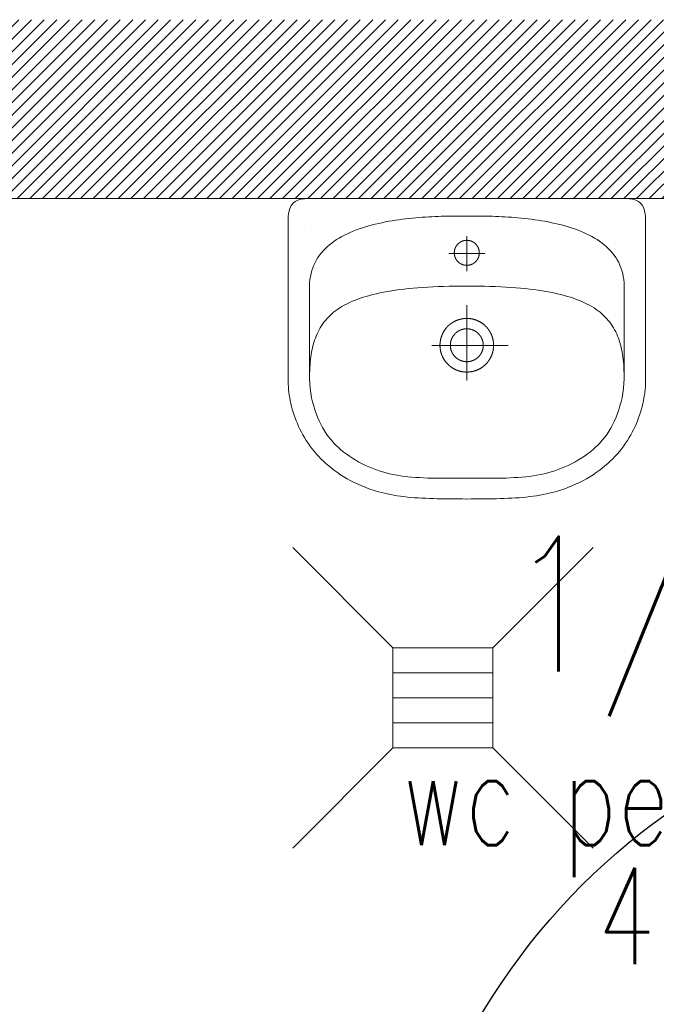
# Model space of a CAD drawing. Header units: inches. Extents: x 27484 to 71626, y -45113 to 39.
# Tile 55 of 256: x 35238 to 35327, y -34396 to -34258. Entities that reach past the tile are written whole.
import ezdxf
from ezdxf.enums import TextEntityAlignment as Align

# ---------------------------------------------------------------- set-up
doc = ezdxf.new("R2010")
doc.units = ezdxf.units.IN
doc.header["$LTSCALE"] = 50
doc.header["$MEASUREMENT"] = 0
for name, color, linetype, lineweight in [('A-ARMATURA', 45, 'Continuous', 5), ('A-SCIANY', 5, 'Continuous', 18), ('A-ść. istn.', 8, 'Continuous', 0), ('R-MET-DRZ', 7, 'Continuous', 15)]:
    doc.layers.add(name, color=color, linetype=linetype, lineweight=lineweight)
for name, color, linetype in [('R-MET-POM-OPIS', 7, 'Continuous'), ('R-MET-POM-OPIS-NR', 2, 'Continuous'), ('R-MET-POM-OPIS-POM', 7, 'Continuous'), ('S-DRZ-', 7, 'Continuous'), ('S-DRZ-O', 7, 'Continuous'), ('S-DRZ-SKRZYD', 5, 'Continuous'), ('S-DRZ-WEGAR', 7, 'Continuous')]:
    doc.layers.add(name, color=color, linetype=linetype)
doc.styles.add('MET_POM', font='simplex.shx')

# ---------------------------------------------------------------- blocks, each defined once
blk = doc.blocks.new('KRAT')
for p, q in [((-7, 7), (-21, 21)), ((7, 7), (21, 21)), ((7, 3.5), (-7, 3.5)), ((7, 0), (-7, 0)), ((7, -3.5), (-7, -3.5)), ((-7, -7), (-21, -21)), ((7, -7), (21, -21))]:
    blk.add_line(p, q)
blk.add_lwpolyline([(7, -7), (7, 7), (-7, 7), (-7, -7)], close=True)
blk = doc.blocks.new('D90-L-DL')
at = {"layer": 'S-DRZ-'}
blk.add_arc((-45, 0), 90, 270, 0, dxfattribs=at)
at = {"layer": 'S-DRZ-O'}
blk.add_line((0, 15.12), (0, -15.12), dxfattribs=at)
at = {"layer": 'S-DRZ-SKRZYD'}
blk.add_line((-45, 0), (-45, -90), dxfattribs=at)
at = {"layer": 'S-DRZ-WEGAR'}
for points in [[(-50, -3.5), (-45, -3.5), (-45, 3.5), (-50, 3.5)], [(45, 3.5), (50, 3.5), (50, -3.5), (45, -3.5)]]:
    blk.add_lwpolyline(points, close=True, dxfattribs=at)
blk = doc.blocks.new('A$C3A7D2EB8')
at = {"layer": 'A-ARMATURA'}
for p, q in [((22.71, 16.63), (22.71, 16.63)), ((1.75, 12.95), (1.75, 12.95)), ((2.3, 0.03), (2.3, 0.03)), ((3.75, 0.03), (3.75, 0.03))]:
    blk.add_line(p, q, dxfattribs=at)
for points in [[(-0.01, -21.47), (-0.62, -21.46), (-1.23, -21.46), (-1.83, -21.46), (-2.42, -21.46), (-3, -21.45), (-3.57, -21.44), (-4.14, -21.43), (-4.69, -21.41), (-5.23, -21.39), (-5.77, -21.37), (-6.3, -21.34), (-6.82, -21.31), (-7.33, -21.28), (-7.83, -21.24), (-8.32, -21.19), (-8.8, -21.13), (-9.28, -21.07), (-9.75, -21.01), (-10.21, -20.93), (-10.66, -20.85), (-11.1, -20.76), (-11.53, -20.67), (-11.96, -20.56), (-12.38, -20.45), (-12.38, -20.45), (-12.98, -20.26), (-13.57, -20.07), (-14.14, -19.86), (-14.69, -19.64), (-15.22, -19.41), (-15.74, -19.16), (-16.25, -18.91), (-16.73, -18.64), (-17.2, -18.37), (-17.66, -18.08), (-18.1, -17.78), (-18.52, -17.48), (-18.93, -17.17), (-19.32, -16.85), (-19.7, -16.52), (-20.06, -16.18), (-20.41, -15.84), (-20.75, -15.49), (-21.07, -15.13), (-21.38, -14.77), (-21.67, -14.4), (-21.95, -14.03), (-22.21, -13.65), (-22.46, -13.27), (-22.7, -12.89), (-22.93, -12.5), (-23.14, -12.11), (-23.34, -11.72), (-23.53, -11.32), (-23.71, -10.92), (-23.87, -10.53), (-24.02, -10.13), (-24.16, -9.73), (-24.29, -9.33), (-24.41, -8.93), (-24.52, -8.53), (-24.61, -8.13), (-24.7, -7.73), (-24.77, -7.34), (-24.84, -6.95), (-24.89, -6.56), (-24.93, -6.17), (-24.97, -5.79), (-24.99, -5.41), (-25, -5.03), (-25.01, -4.67), (-25.01, -4.67), (-25.01, 17.36), (-24.98, 18.05), (-24.9, 18.65), (-24.76, 19.14), (-24.57, 19.55), (-24.31, 19.88), (-24, 20.13), (-23.63, 20.32), (-23.19, 20.44), (-22.69, 20.51), (-22.13, 20.53), (-0.01, 20.53), (22.12, 20.53), (22.68, 20.51), (23.18, 20.44), (23.61, 20.32), (23.99, 20.13), (24.3, 19.88), (24.55, 19.55), (24.75, 19.14), (24.88, 18.65), (24.97, 18.05), (24.99, 17.36), (24.99, -4.67), (24.99, -5.03), (24.97, -5.41), (24.95, -5.79), (24.92, -6.17), (24.87, -6.56), (24.82, -6.95), (24.76, -7.34), (24.68, -7.73), (24.6, -8.13), (24.5, -8.53), (24.4, -8.93), (24.28, -9.33), (24.15, -9.73), (24.01, -10.13), (23.86, -10.53), (23.69, -10.92), (23.52, -11.32), (23.33, -11.72), (23.13, -12.11), (22.91, -12.5), (22.69, -12.89), (22.45, -13.27), (22.2, -13.65), (21.93, -14.03), (21.65, -14.4), (21.36, -14.77), (21.05, -15.13), (20.73, -15.49), (20.4, -15.84), (20.05, -16.18), (19.69, -16.52), (19.31, -16.85), (18.91, -17.17), (18.51, -17.48), (18.08, -17.78), (17.64, -18.08), (17.19, -18.37), (16.72, -18.64), (16.23, -18.91), (15.73, -19.16), (15.21, -19.41), (14.67, -19.64), (14.12, -19.86), (13.55, -20.07), (12.97, -20.26), (12.36, -20.45), (12.36, -20.45), (11.94, -20.56), (11.52, -20.67), (11.08, -20.76), (10.64, -20.85), (10.19, -20.93), (9.73, -21.01), (9.26, -21.07), (8.79, -21.13), (8.3, -21.19), (7.81, -21.24), (7.31, -21.28), (6.8, -21.31), (6.28, -21.34), (5.75, -21.37), (5.22, -21.39), (4.67, -21.41), (4.12, -21.43), (3.56, -21.44), (2.99, -21.45), (2.41, -21.46), (1.82, -21.46), (1.22, -21.46), (0.61, -21.46), (-0.01, -21.47)], [(-0.01, -18.53), (0.52, -18.54), (1.05, -18.54), (1.59, -18.54), (2.14, -18.55), (2.69, -18.55), (3.24, -18.55), (3.8, -18.55), (4.36, -18.55), (4.92, -18.54), (5.48, -18.53), (6.04, -18.51), (6.6, -18.48), (7.15, -18.45), (7.69, -18.41), (8.23, -18.36), (8.76, -18.3), (9.28, -18.23), (9.79, -18.15), (10.3, -18.05), (10.8, -17.93), (11.29, -17.81), (11.78, -17.67), (12.27, -17.52), (12.75, -17.35), (13.23, -17.17), (13.7, -16.97), (14.17, -16.76), (14.63, -16.54), (15.08, -16.3), (15.54, -16.04), (15.98, -15.77), (16.42, -15.48), (16.85, -15.17), (17.28, -14.85), (17.71, -14.51), (18.56, -13.69), (18.93, -13.26), (19.28, -12.83), (19.6, -12.39), (19.9, -11.94), (20.17, -11.49), (20.42, -11.02), (20.65, -10.54), (20.87, -10.04), (21.06, -9.53), (21.24, -9), (21.41, -8.46), (21.56, -7.9), (21.7, -7.32), (21.82, -6.65), (21.91, -5.99), (21.97, -5.32), (21.99, -4.64), (21.99, 8.3), (21.98, 8.76), (21.93, 9.21), (21.87, 9.64), (21.78, 10.06), (21.67, 10.46), (21.55, 10.85), (21.39, 11.23), (21.22, 11.6), (21.03, 11.95), (20.83, 12.29), (20.6, 12.61), (20.35, 12.92), (20.09, 13.23), (19.82, 13.51), (19.52, 13.79), (19.22, 14.06), (18.89, 14.31), (18.56, 14.56), (18.21, 14.79), (17.85, 15.01), (17.48, 15.22), (17.09, 15.43), (16.7, 15.62), (16.29, 15.8), (15.88, 15.98), (15.46, 16.14), (15.03, 16.3), (14.59, 16.44), (14.15, 16.58), (13.7, 16.72), (13.25, 16.84), (12.79, 16.95), (12.32, 17.06), (11.86, 17.16), (11.39, 17.26), (10.91, 17.35), (10.44, 17.43), (9.97, 17.5), (9.49, 17.57), (9.02, 17.64), (8.55, 17.69), (8.07, 17.75), (7.61, 17.8), (7.14, 17.84), (6.68, 17.88), (6.22, 17.91), (5.77, 17.94), (5.32, 17.97), (4.88, 17.99), (4.44, 18.01), (4.02, 18.03), (3.6, 18.05), (3.19, 18.06), (2.79, 18.07), (2.4, 18.08), (2.01, 18.08), (1.65, 18.09), (1.29, 18.09), (0.94, 18.09), (0.61, 18.09), (0.3, 18.09), (-0.01, 18.09), (-0.01, 18.09), (-0.31, 18.09), (-0.63, 18.09), (-0.96, 18.09), (-1.3, 18.09), (-1.66, 18.09), (-2.03, 18.08), (-2.41, 18.08), (-2.8, 18.07), (-3.2, 18.06), (-3.61, 18.05), (-4.03, 18.03), (-4.46, 18.01), (-4.89, 17.99), (-5.34, 17.97), (-5.78, 17.94), (-6.24, 17.91), (-6.69, 17.88), (-7.16, 17.84), (-7.62, 17.8), (-8.09, 17.75), (-8.56, 17.69), (-9.03, 17.64), (-9.51, 17.57), (-9.98, 17.5), (-10.46, 17.43), (-10.93, 17.35), (-11.4, 17.26), (-11.87, 17.16), (-12.34, 17.06), (-12.8, 16.95), (-13.26, 16.84), (-13.72, 16.72), (-14.17, 16.58), (-14.61, 16.44), (-15.05, 16.3), (-15.47, 16.14), (-15.9, 15.98), (-16.31, 15.8), (-16.71, 15.62), (-17.11, 15.43), (-17.49, 15.22), (-17.86, 15.01), (-18.23, 14.79), (-18.57, 14.56), (-18.91, 14.31), (-19.23, 14.06), (-19.54, 13.79), (-19.83, 13.51), (-20.11, 13.23), (-20.37, 12.92), (-20.61, 12.61), (-20.84, 12.29), (-21.05, 11.95), (-21.24, 11.6), (-21.41, 11.23), (-21.56, 10.85), (-21.69, 10.46), (-21.8, 10.06), (-21.89, 9.64), (-21.95, 9.21), (-21.99, 8.76), (-22.01, 8.3), (-22.01, 8.3), (-22.01, -4.64), (-21.98, -5.32), (-21.92, -5.99), (-21.84, -6.65), (-21.72, -7.32), (-21.58, -7.9), (-21.42, -8.46), (-21.26, -9), (-21.08, -9.53), (-20.88, -10.04), (-20.67, -10.54), (-20.44, -11.02), (-20.19, -11.49), (-19.91, -11.94), (-19.62, -12.39), (-19.3, -12.83), (-18.95, -13.26), (-18.58, -13.69), (-17.72, -14.51), (-17.3, -14.85), (-16.87, -15.17), (-16.44, -15.48), (-16, -15.77), (-15.55, -16.04), (-15.1, -16.3), (-14.64, -16.54), (-14.18, -16.76), (-13.72, -16.97), (-13.24, -17.17), (-12.77, -17.35), (-12.29, -17.52), (-11.8, -17.67), (-11.31, -17.81), (-10.81, -17.93), (-10.31, -18.05), (-9.81, -18.15), (-9.3, -18.23), (-8.78, -18.3), (-8.25, -18.36), (-7.71, -18.41), (-7.16, -18.45), (-6.61, -18.48), (-6.06, -18.51), (-5.5, -18.53), (-4.94, -18.54), (-4.38, -18.55), (-3.82, -18.55), (-3.26, -18.55), (-2.7, -18.55), (-2.15, -18.55), (-1.61, -18.54), (-1.06, -18.54), (-0.53, -18.54)], [(1.75, 12.94), (1.75, 12.97), (1.75, 12.99), (1.75, 13.01), (1.75, 13.04), (1.75, 13.06), (1.74, 13.08), (1.74, 13.11), (1.74, 13.13), (1.74, 13.15), (1.74, 13.17), (1.73, 13.2), (1.73, 13.22), (1.72, 13.24), (1.72, 13.26), (1.72, 13.29), (1.71, 13.31), (1.71, 13.33), (1.7, 13.35), (1.7, 13.38), (1.69, 13.4), (1.68, 13.42), (1.68, 13.44), (1.67, 13.46), (1.66, 13.49), (1.66, 13.51), (1.65, 13.53), (1.64, 13.55), (1.63, 13.57), (1.63, 13.59), (1.62, 13.61), (1.61, 13.64), (1.6, 13.66), (1.59, 13.68), (1.58, 13.7), (1.57, 13.72), (1.56, 13.74), (1.55, 13.76), (1.54, 13.78), (1.53, 13.8), (1.52, 13.82), (1.5, 13.84), (1.49, 13.86), (1.48, 13.88), (1.47, 13.9), (1.46, 13.92), (1.44, 13.94), (1.43, 13.96), (1.42, 13.97), (1.4, 13.99), (1.39, 14.01), (1.38, 14.03), (1.36, 14.05), (1.35, 14.06), (1.33, 14.08), (1.32, 14.1), (1.3, 14.12), (1.29, 14.13), (1.27, 14.15), (1.25, 14.17), (1.24, 14.18), (1.22, 14.2), (1.21, 14.21), (1.19, 14.23), (1.17, 14.25), (1.16, 14.26), (1.14, 14.28), (1.12, 14.29), (1.1, 14.31), (1.08, 14.32), (1.07, 14.33), (1.05, 14.35), (1.03, 14.36), (1.01, 14.37), (0.99, 14.39), (0.97, 14.4), (0.95, 14.41), (0.94, 14.43), (0.92, 14.44), (0.9, 14.45), (0.88, 14.46), (0.86, 14.47), (0.84, 14.48), (0.82, 14.49), (0.8, 14.51), (0.78, 14.52), (0.76, 14.53), (0.73, 14.54), (0.71, 14.54), (0.69, 14.55), (0.67, 14.56), (0.65, 14.57), (0.63, 14.58), (0.61, 14.59), (0.59, 14.6), (0.56, 14.6), (0.54, 14.61), (0.52, 14.62), (0.5, 14.62), (0.48, 14.63), (0.45, 14.64), (0.43, 14.64), (0.41, 14.65), (0.39, 14.65), (0.37, 14.66), (0.34, 14.66), (0.32, 14.67), (0.3, 14.67), (0.28, 14.68), (0.25, 14.68), (0.23, 14.68), (0.21, 14.68), (0.18, 14.69), (0.16, 14.69), (0.14, 14.69), (0.12, 14.69), (0.09, 14.69), (0.07, 14.7), (0.05, 14.7), (0.02, 14.7), (0, 14.7), (-0.02, 14.7), (-0.04, 14.7), (-0.07, 14.7), (-0.09, 14.69), (-0.11, 14.69), (-0.14, 14.69), (-0.16, 14.69), (-0.18, 14.69), (-0.2, 14.69), (-0.23, 14.68), (-0.25, 14.68), (-0.27, 14.68), (-0.29, 14.67), (-0.32, 14.67), (-0.34, 14.66), (-0.36, 14.66), (-0.38, 14.65), (-0.41, 14.65), (-0.43, 14.64), (-0.45, 14.64), (-0.47, 14.63), (-0.5, 14.63), (-0.52, 14.62), (-0.54, 14.61), (-0.56, 14.6), (-0.58, 14.6), (-0.6, 14.59), (-0.63, 14.58), (-0.65, 14.57), (-0.67, 14.56), (-0.69, 14.56), (-0.71, 14.55), (-0.73, 14.54), (-0.75, 14.53), (-0.77, 14.52), (-0.79, 14.51), (-0.81, 14.5), (-0.83, 14.49), (-0.85, 14.47), (-0.87, 14.46), (-0.89, 14.45), (-0.91, 14.44), (-0.93, 14.43), (-0.95, 14.42), (-0.97, 14.4), (-0.99, 14.39), (-1.01, 14.38), (-1.03, 14.36), (-1.05, 14.35), (-1.06, 14.34), (-1.08, 14.32), (-1.1, 14.31), (-1.12, 14.29), (-1.13, 14.28), (-1.15, 14.26), (-1.17, 14.25), (-1.19, 14.23), (-1.2, 14.22), (-1.22, 14.2), (-1.24, 14.19), (-1.25, 14.17), (-1.27, 14.15), (-1.28, 14.14), (-1.3, 14.12), (-1.31, 14.1), (-1.33, 14.09), (-1.34, 14.07), (-1.36, 14.05), (-1.37, 14.03), (-1.39, 14.01), (-1.4, 14), (-1.41, 13.98), (-1.43, 13.96), (-1.44, 13.94), (-1.45, 13.92), (-1.47, 13.9), (-1.48, 13.88), (-1.49, 13.86), (-1.5, 13.84), (-1.51, 13.82), (-1.53, 13.8), (-1.54, 13.78), (-1.55, 13.76), (-1.56, 13.74), (-1.57, 13.72), (-1.58, 13.7), (-1.59, 13.68), (-1.6, 13.66), (-1.61, 13.64), (-1.62, 13.62), (-1.62, 13.6), (-1.63, 13.58), (-1.64, 13.55), (-1.65, 13.53), (-1.66, 13.51), (-1.66, 13.49), (-1.67, 13.47), (-1.68, 13.45), (-1.68, 13.42), (-1.69, 13.4), (-1.7, 13.38), (-1.7, 13.36), (-1.71, 13.34), (-1.71, 13.31), (-1.72, 13.29), (-1.72, 13.27), (-1.72, 13.25), (-1.73, 13.22), (-1.73, 13.2), (-1.73, 13.18), (-1.74, 13.15), (-1.74, 13.13), (-1.74, 13.11), (-1.74, 13.09), (-1.75, 13.06), (-1.75, 13.04), (-1.75, 13.02), (-1.75, 13), (-1.75, 12.97), (-1.75, 12.95), (-1.75, 12.93), (-1.75, 12.9), (-1.75, 12.88), (-1.75, 12.86), (-1.75, 12.83), (-1.74, 12.81), (-1.74, 12.79), (-1.74, 12.77), (-1.74, 12.74), (-1.74, 12.72), (-1.73, 12.7), (-1.73, 12.68), (-1.73, 12.65), (-1.72, 12.63), (-1.72, 12.61), (-1.71, 12.59), (-1.71, 12.56), (-1.7, 12.54), (-1.7, 12.52), (-1.69, 12.5), (-1.68, 12.47), (-1.68, 12.45), (-1.67, 12.43), (-1.67, 12.41), (-1.66, 12.39), (-1.65, 12.37), (-1.64, 12.34), (-1.63, 12.32), (-1.63, 12.3), (-1.62, 12.28), (-1.61, 12.26), (-1.6, 12.24), (-1.59, 12.22), (-1.58, 12.2), (-1.57, 12.18), (-1.56, 12.15), (-1.55, 12.13), (-1.54, 12.11), (-1.53, 12.09), (-1.52, 12.07), (-1.51, 12.05), (-1.49, 12.03), (-1.48, 12.02), (-1.47, 12), (-1.46, 11.98), (-1.44, 11.96), (-1.43, 11.94), (-1.42, 11.92), (-1.4, 11.9), (-1.39, 11.88), (-1.38, 11.87), (-1.36, 11.85), (-1.35, 11.83), (-1.33, 11.81), (-1.32, 11.79), (-1.3, 11.78), (-1.29, 11.76), (-1.27, 11.74), (-1.26, 11.73), (-1.24, 11.71), (-1.22, 11.7), (-1.21, 11.68), (-1.19, 11.66), (-1.17, 11.65), (-1.16, 11.63), (-1.14, 11.62), (-1.12, 11.6), (-1.1, 11.59), (-1.09, 11.57), (-1.07, 11.56), (-1.05, 11.55), (-1.03, 11.53), (-1.01, 11.52), (-0.99, 11.51), (-0.97, 11.49), (-0.96, 11.48), (-0.94, 11.47), (-0.92, 11.46), (-0.9, 11.44), (-0.88, 11.43), (-0.86, 11.42), (-0.84, 11.41), (-0.82, 11.4), (-0.8, 11.39), (-0.78, 11.38), (-0.76, 11.37), (-0.73, 11.36), (-0.71, 11.35), (-0.69, 11.34), (-0.67, 11.33), (-0.65, 11.32), (-0.63, 11.31), (-0.61, 11.31), (-0.59, 11.3), (-0.56, 11.29), (-0.54, 11.28), (-0.52, 11.28), (-0.5, 11.27), (-0.48, 11.26), (-0.46, 11.26), (-0.43, 11.25), (-0.41, 11.25), (-0.39, 11.24), (-0.37, 11.24), (-0.34, 11.23), (-0.32, 11.23), (-0.3, 11.22), (-0.28, 11.22), (-0.25, 11.22), (-0.23, 11.21), (-0.21, 11.21), (-0.19, 11.21), (-0.16, 11.2), (-0.14, 11.2), (-0.12, 11.2), (-0.09, 11.2), (-0.07, 11.2), (-0.05, 11.2), (-0.03, 11.2), (0, 11.2), (0.02, 11.2), (0.04, 11.2), (0.07, 11.2), (0.09, 11.2), (0.11, 11.2), (0.13, 11.2), (0.16, 11.2), (0.18, 11.21), (0.2, 11.21), (0.23, 11.21), (0.25, 11.21), (0.27, 11.22), (0.29, 11.22), (0.32, 11.23), (0.34, 11.23), (0.36, 11.23), (0.38, 11.24), (0.41, 11.24), (0.43, 11.25), (0.45, 11.26), (0.47, 11.26), (0.49, 11.27), (0.52, 11.28), (0.54, 11.28), (0.56, 11.29), (0.58, 11.3), (0.6, 11.3), (0.62, 11.31), (0.65, 11.32), (0.67, 11.33), (0.69, 11.34), (0.71, 11.35), (0.73, 11.36), (0.75, 11.37), (0.77, 11.38), (0.79, 11.39), (0.81, 11.4), (0.83, 11.41), (0.85, 11.42), (0.87, 11.43), (0.89, 11.44), (0.91, 11.45), (0.93, 11.47), (0.95, 11.48), (0.97, 11.49), (0.99, 11.5), (1.01, 11.52), (1.03, 11.53), (1.04, 11.54), (1.06, 11.56), (1.08, 11.57), (1.1, 11.59), (1.12, 11.6), (1.13, 11.61), (1.15, 11.63), (1.17, 11.65), (1.19, 11.66), (1.2, 11.68), (1.22, 11.69), (1.24, 11.71), (1.25, 11.72), (1.27, 11.74), (1.28, 11.76), (1.3, 11.77), (1.31, 11.79), (1.33, 11.81), (1.34, 11.83), (1.36, 11.84), (1.37, 11.86), (1.39, 11.88), (1.4, 11.9), (1.41, 11.92), (1.43, 11.94), (1.44, 11.95), (1.45, 11.97), (1.47, 11.99), (1.48, 12.01), (1.49, 12.03), (1.5, 12.05), (1.51, 12.07), (1.53, 12.09), (1.54, 12.11), (1.55, 12.13), (1.56, 12.15), (1.57, 12.17), (1.58, 12.19), (1.59, 12.21), (1.6, 12.23), (1.61, 12.25), (1.62, 12.28), (1.62, 12.3), (1.63, 12.32), (1.64, 12.34), (1.65, 12.36), (1.66, 12.38), (1.66, 12.4), (1.67, 12.43), (1.68, 12.45), (1.68, 12.47), (1.69, 12.49), (1.7, 12.51), (1.7, 12.54), (1.71, 12.56), (1.71, 12.58), (1.72, 12.6), (1.72, 12.63), (1.72, 12.65), (1.73, 12.67), (1.73, 12.69), (1.73, 12.72), (1.74, 12.74), (1.74, 12.76), (1.74, 12.78), (1.74, 12.81), (1.75, 12.83), (1.75, 12.85), (1.75, 12.88), (1.75, 12.9), (1.75, 12.92), (1.75, 12.94)], [(3.75, 0.02), (3.75, 0.06), (3.75, 0.09), (3.75, 0.12), (3.75, 0.16), (3.75, 0.19), (3.74, 0.22), (3.74, 0.26), (3.74, 0.29), (3.74, 0.32), (3.74, 0.36), (3.73, 0.39), (3.73, 0.42), (3.73, 0.46), (3.72, 0.49), (3.72, 0.52), (3.71, 0.56), (3.71, 0.59), (3.7, 0.62), (3.7, 0.66), (3.69, 0.69), (3.68, 0.72), (3.68, 0.76), (3.67, 0.79), (3.66, 0.82), (3.66, 0.85), (3.65, 0.89), (3.64, 0.92), (3.63, 0.95), (3.63, 0.99), (3.62, 1.02), (3.61, 1.05), (3.6, 1.08), (3.59, 1.11), (3.58, 1.15), (3.57, 1.18), (3.56, 1.21), (3.55, 1.24), (3.54, 1.27), (3.53, 1.31), (3.51, 1.34), (3.5, 1.37), (3.49, 1.4), (3.48, 1.43), (3.46, 1.46), (3.45, 1.49), (3.44, 1.52), (3.42, 1.55), (3.41, 1.59), (3.4, 1.62), (3.38, 1.65), (3.37, 1.68), (3.35, 1.71), (3.34, 1.74), (3.32, 1.77), (3.31, 1.8), (3.29, 1.83), (3.27, 1.85), (3.26, 1.88), (3.24, 1.91), (3.22, 1.94), (3.21, 1.97), (3.19, 2), (3.17, 2.03), (3.15, 2.06), (3.14, 2.08), (3.12, 2.11), (3.1, 2.14), (3.08, 2.17), (3.06, 2.19), (3.04, 2.22), (3.02, 2.25), (3, 2.28), (2.98, 2.3), (2.96, 2.33), (2.94, 2.36), (2.92, 2.38), (2.9, 2.41), (2.88, 2.43), (2.85, 2.46), (2.83, 2.49), (2.81, 2.51), (2.79, 2.54), (2.76, 2.56), (2.74, 2.59), (2.72, 2.61), (2.7, 2.63), (2.67, 2.66), (2.65, 2.68), (2.63, 2.71), (2.6, 2.73), (2.58, 2.75), (2.55, 2.77), (2.53, 2.8), (2.5, 2.82), (2.48, 2.84), (2.45, 2.86), (2.43, 2.89), (2.4, 2.91), (2.38, 2.93), (2.35, 2.95), (2.32, 2.97), (2.3, 2.99), (2.27, 3.01), (2.24, 3.03), (2.22, 3.05), (2.19, 3.07), (2.16, 3.09), (2.13, 3.11), (2.11, 3.13), (2.08, 3.15), (2.05, 3.17), (2.02, 3.19), (1.99, 3.2), (1.97, 3.22), (1.94, 3.24), (1.91, 3.26), (1.88, 3.27), (1.85, 3.29), (1.82, 3.31), (1.79, 3.32), (1.76, 3.34), (1.73, 3.35), (1.7, 3.37), (1.67, 3.38), (1.64, 3.4), (1.61, 3.41), (1.58, 3.43), (1.55, 3.44), (1.52, 3.46), (1.49, 3.47), (1.46, 3.48), (1.43, 3.49), (1.4, 3.51), (1.37, 3.52), (1.33, 3.53), (1.3, 3.54), (1.27, 3.56), (1.24, 3.57), (1.21, 3.58), (1.18, 3.59), (1.14, 3.6), (1.11, 3.61), (1.08, 3.62), (1.05, 3.63), (1.02, 3.64), (0.98, 3.65), (0.95, 3.65), (0.92, 3.66), (0.89, 3.67), (0.85, 3.68), (0.82, 3.69), (0.79, 3.69), (0.75, 3.7), (0.72, 3.71), (0.69, 3.71), (0.66, 3.72), (0.62, 3.73), (0.59, 3.73), (0.56, 3.74), (0.52, 3.74), (0.49, 3.75), (0.46, 3.75), (0.42, 3.75), (0.39, 3.76), (0.36, 3.76), (0.32, 3.76), (0.29, 3.77), (0.26, 3.77), (0.22, 3.77), (0.19, 3.77), (0.16, 3.77), (0.12, 3.78), (0.09, 3.78), (0.05, 3.78), (0.02, 3.78), (-0.01, 3.78), (-0.05, 3.78), (-0.08, 3.78), (-0.11, 3.78), (-0.15, 3.77), (-0.18, 3.77), (-0.21, 3.77), (-0.25, 3.77), (-0.28, 3.77), (-0.31, 3.76), (-0.35, 3.76), (-0.38, 3.76), (-0.41, 3.75), (-0.45, 3.75), (-0.48, 3.75), (-0.51, 3.74), (-0.55, 3.74), (-0.58, 3.73), (-0.61, 3.73), (-0.65, 3.72), (-0.68, 3.72), (-0.71, 3.71), (-0.75, 3.7), (-0.78, 3.7), (-0.81, 3.69), (-0.84, 3.68), (-0.88, 3.67), (-0.91, 3.67), (-0.94, 3.66), (-0.97, 3.65), (-1.01, 3.64), (-1.04, 3.63), (-1.07, 3.62), (-1.1, 3.61), (-1.14, 3.6), (-1.17, 3.59), (-1.2, 3.58), (-1.23, 3.57), (-1.26, 3.56), (-1.29, 3.55), (-1.33, 3.54), (-1.36, 3.52), (-1.39, 3.51), (-1.42, 3.5), (-1.45, 3.49), (-1.48, 3.47), (-1.51, 3.46), (-1.54, 3.45), (-1.57, 3.43), (-1.6, 3.42), (-1.63, 3.4), (-1.66, 3.39), (-1.69, 3.37), (-1.72, 3.36), (-1.75, 3.34), (-1.78, 3.33), (-1.81, 3.31), (-1.84, 3.29), (-1.87, 3.28), (-1.9, 3.26), (-1.93, 3.24), (-1.96, 3.23), (-1.99, 3.21), (-2.01, 3.19), (-2.04, 3.17), (-2.07, 3.15), (-2.1, 3.13), (-2.13, 3.12), (-2.15, 3.1), (-2.18, 3.08), (-2.21, 3.06), (-2.24, 3.04), (-2.26, 3.02), (-2.29, 3), (-2.32, 2.98), (-2.34, 2.96), (-2.37, 2.93), (-2.39, 2.91), (-2.42, 2.89), (-2.45, 2.87), (-2.47, 2.85), (-2.5, 2.83), (-2.52, 2.8), (-2.55, 2.78), (-2.57, 2.76), (-2.59, 2.73), (-2.62, 2.71), (-2.64, 2.69), (-2.67, 2.66), (-2.69, 2.64), (-2.71, 2.62), (-2.74, 2.59), (-2.76, 2.57), (-2.78, 2.54), (-2.8, 2.52), (-2.83, 2.49), (-2.85, 2.47), (-2.87, 2.44), (-2.89, 2.42), (-2.91, 2.39), (-2.93, 2.36), (-2.95, 2.34), (-2.97, 2.31), (-3, 2.28), (-3.02, 2.26), (-3.03, 2.23), (-3.05, 2.2), (-3.07, 2.18), (-3.09, 2.15), (-3.11, 2.12), (-3.13, 2.09), (-3.15, 2.06), (-3.17, 2.04), (-3.18, 2.01), (-3.2, 1.98), (-3.22, 1.95), (-3.24, 1.92), (-3.25, 1.89), (-3.27, 1.86), (-3.29, 1.83), (-3.3, 1.8), (-3.32, 1.77), (-3.33, 1.74), (-3.35, 1.71), (-3.36, 1.68), (-3.38, 1.65), (-3.39, 1.62), (-3.41, 1.59), (-3.42, 1.56), (-3.43, 1.53), (-3.45, 1.5), (-3.46, 1.47), (-3.47, 1.44), (-3.49, 1.41), (-3.5, 1.38), (-3.51, 1.35), (-3.52, 1.31), (-3.53, 1.28), (-3.54, 1.25), (-3.56, 1.22), (-3.57, 1.19), (-3.58, 1.16), (-3.59, 1.12), (-3.6, 1.09), (-3.61, 1.06), (-3.61, 1.03), (-3.62, 0.99), (-3.63, 0.96), (-3.64, 0.93), (-3.65, 0.9), (-3.66, 0.86), (-3.66, 0.83), (-3.67, 0.8), (-3.68, 0.77), (-3.68, 0.73), (-3.69, 0.7), (-3.7, 0.67), (-3.7, 0.63), (-3.71, 0.6), (-3.71, 0.57), (-3.72, 0.53), (-3.72, 0.5), (-3.72, 0.47), (-3.73, 0.43), (-3.73, 0.4), (-3.73, 0.37), (-3.74, 0.33), (-3.74, 0.3), (-3.74, 0.27), (-3.74, 0.23), (-3.75, 0.2), (-3.75, 0.17), (-3.75, 0.13), (-3.75, 0.1), (-3.75, 0.07), (-3.75, 0.03), (-3.75, 0), (-3.75, -0.04), (-3.75, -0.07), (-3.75, -0.1), (-3.75, -0.14), (-3.74, -0.17), (-3.74, -0.2), (-3.74, -0.24), (-3.74, -0.27), (-3.74, -0.3), (-3.73, -0.34), (-3.73, -0.37), (-3.73, -0.4), (-3.72, -0.44), (-3.72, -0.47), (-3.71, -0.5), (-3.71, -0.54), (-3.7, -0.57), (-3.7, -0.6), (-3.69, -0.64), (-3.68, -0.67), (-3.68, -0.7), (-3.67, -0.73), (-3.66, -0.77), (-3.66, -0.8), (-3.65, -0.83), (-3.64, -0.87), (-3.63, -0.9), (-3.63, -0.93), (-3.62, -0.96), (-3.61, -1), (-3.6, -1.03), (-3.59, -1.06), (-3.58, -1.09), (-3.57, -1.12), (-3.56, -1.16), (-3.55, -1.19), (-3.54, -1.22), (-3.53, -1.25), (-3.51, -1.28), (-3.5, -1.31), (-3.49, -1.35), (-3.48, -1.38), (-3.46, -1.41), (-3.45, -1.44), (-3.44, -1.47), (-3.43, -1.5), (-3.41, -1.53), (-3.4, -1.56), (-3.38, -1.59), (-3.37, -1.62), (-3.35, -1.65), (-3.34, -1.68), (-3.32, -1.71), (-3.31, -1.74), (-3.29, -1.77), (-3.27, -1.8), (-3.26, -1.83), (-3.24, -1.86), (-3.22, -1.89), (-3.21, -1.92), (-3.19, -1.94), (-3.17, -1.97), (-3.15, -2), (-3.14, -2.03), (-3.12, -2.06), (-3.1, -2.09), (-3.08, -2.11), (-3.06, -2.14), (-3.04, -2.17), (-3.02, -2.19), (-3, -2.22), (-2.98, -2.25), (-2.96, -2.28), (-2.94, -2.3), (-2.92, -2.33), (-2.9, -2.35), (-2.88, -2.38), (-2.85, -2.41), (-2.83, -2.43), (-2.81, -2.46), (-2.79, -2.48), (-2.77, -2.51), (-2.74, -2.53), (-2.72, -2.55), (-2.7, -2.58), (-2.67, -2.6), (-2.65, -2.63), (-2.63, -2.65), (-2.6, -2.67), (-2.58, -2.7), (-2.55, -2.72), (-2.53, -2.74), (-2.5, -2.77), (-2.48, -2.79), (-2.45, -2.81), (-2.43, -2.83), (-2.4, -2.85), (-2.38, -2.87), (-2.35, -2.9), (-2.32, -2.92), (-2.3, -2.94), (-2.27, -2.96), (-2.24, -2.98), (-2.22, -3), (-2.19, -3.02), (-2.16, -3.04), (-2.13, -3.06), (-2.11, -3.08), (-2.08, -3.09), (-2.05, -3.11), (-2.02, -3.13), (-1.99, -3.15), (-1.97, -3.17), (-1.94, -3.18), (-1.91, -3.2), (-1.88, -3.22), (-1.85, -3.23), (-1.82, -3.25), (-1.79, -3.27), (-1.76, -3.28), (-1.73, -3.3), (-1.7, -3.31), (-1.67, -3.33), (-1.64, -3.34), (-1.61, -3.36), (-1.58, -3.37), (-1.55, -3.39), (-1.52, -3.4), (-1.49, -3.41), (-1.46, -3.43), (-1.43, -3.44), (-1.4, -3.45), (-1.37, -3.47), (-1.33, -3.48), (-1.3, -3.49), (-1.27, -3.5), (-1.24, -3.51), (-1.21, -3.52), (-1.18, -3.53), (-1.14, -3.54), (-1.11, -3.55), (-1.08, -3.56), (-1.05, -3.57), (-1.02, -3.58), (-0.98, -3.59), (-0.95, -3.6), (-0.92, -3.61), (-0.89, -3.62), (-0.85, -3.62), (-0.82, -3.63), (-0.79, -3.64), (-0.75, -3.65), (-0.72, -3.65), (-0.69, -3.66), (-0.66, -3.66), (-0.62, -3.67), (-0.59, -3.68), (-0.56, -3.68), (-0.52, -3.69), (-0.49, -3.69), (-0.46, -3.69), (-0.42, -3.7), (-0.39, -3.7), (-0.36, -3.71), (-0.32, -3.71), (-0.29, -3.71), (-0.26, -3.71), (-0.22, -3.72), (-0.19, -3.72), (-0.16, -3.72), (-0.12, -3.72), (-0.09, -3.72), (-0.06, -3.72), (-0.02, -3.72), (0.01, -3.72), (0.05, -3.72), (0.08, -3.72), (0.11, -3.72), (0.15, -3.72), (0.18, -3.72), (0.21, -3.72), (0.25, -3.71), (0.28, -3.71), (0.31, -3.71), (0.35, -3.71), (0.38, -3.7), (0.41, -3.7), (0.45, -3.7), (0.48, -3.69), (0.51, -3.69), (0.55, -3.68), (0.58, -3.68), (0.61, -3.67), (0.65, -3.67), (0.68, -3.66), (0.71, -3.65), (0.75, -3.65), (0.78, -3.64), (0.81, -3.63), (0.84, -3.63), (0.88, -3.62), (0.91, -3.61), (0.94, -3.6), (0.97, -3.59), (1.01, -3.59), (1.04, -3.58), (1.07, -3.57), (1.1, -3.56), (1.13, -3.55), (1.17, -3.54), (1.2, -3.53), (1.23, -3.52), (1.26, -3.5), (1.29, -3.49), (1.33, -3.48), (1.36, -3.47), (1.39, -3.46), (1.42, -3.44), (1.45, -3.43), (1.48, -3.42), (1.51, -3.4), (1.54, -3.39), (1.57, -3.38), (1.6, -3.36), (1.63, -3.35), (1.66, -3.33), (1.69, -3.32), (1.72, -3.3), (1.75, -3.29), (1.78, -3.27), (1.81, -3.26), (1.84, -3.24), (1.87, -3.22), (1.9, -3.21), (1.93, -3.19), (1.96, -3.17), (1.99, -3.15), (2.01, -3.14), (2.04, -3.12), (2.07, -3.1), (2.1, -3.08), (2.13, -3.06), (2.15, -3.04), (2.18, -3.02), (2.21, -3), (2.24, -2.98), (2.26, -2.96), (2.29, -2.94), (2.32, -2.92), (2.34, -2.9), (2.37, -2.88), (2.39, -2.86), (2.42, -2.84), (2.44, -2.82), (2.47, -2.79), (2.5, -2.77), (2.52, -2.75), (2.55, -2.73), (2.57, -2.7), (2.59, -2.68), (2.62, -2.66), (2.64, -2.63), (2.67, -2.61), (2.69, -2.59), (2.71, -2.56), (2.74, -2.54), (2.76, -2.51), (2.78, -2.49), (2.8, -2.46), (2.83, -2.44), (2.85, -2.41), (2.87, -2.39), (2.89, -2.36), (2.91, -2.34), (2.93, -2.31), (2.95, -2.28), (2.97, -2.26), (2.99, -2.23), (3.01, -2.2), (3.03, -2.18), (3.05, -2.15), (3.07, -2.12), (3.09, -2.09), (3.11, -2.07), (3.13, -2.04), (3.15, -2.01), (3.17, -1.98), (3.18, -1.95), (3.2, -1.92), (3.22, -1.9), (3.24, -1.87), (3.25, -1.84), (3.27, -1.81), (3.29, -1.78), (3.3, -1.75), (3.32, -1.72), (3.33, -1.69), (3.35, -1.66), (3.36, -1.63), (3.38, -1.6), (3.39, -1.57), (3.41, -1.54), (3.42, -1.51), (3.43, -1.48), (3.45, -1.45), (3.46, -1.42), (3.47, -1.39), (3.49, -1.35), (3.5, -1.32), (3.51, -1.29), (3.52, -1.26), (3.53, -1.23), (3.54, -1.2), (3.56, -1.17), (3.57, -1.13), (3.58, -1.1), (3.59, -1.07), (3.6, -1.04), (3.61, -1), (3.61, -0.97), (3.62, -0.94), (3.63, -0.91), (3.64, -0.88), (3.65, -0.84), (3.66, -0.81), (3.66, -0.78), (3.67, -0.74), (3.68, -0.71), (3.68, -0.68), (3.69, -0.65), (3.7, -0.61), (3.7, -0.58), (3.71, -0.55), (3.71, -0.51), (3.72, -0.48), (3.72, -0.45), (3.72, -0.41), (3.73, -0.38), (3.73, -0.35), (3.73, -0.31), (3.74, -0.28), (3.74, -0.25), (3.74, -0.21), (3.74, -0.18), (3.75, -0.15), (3.75, -0.11), (3.75, -0.08), (3.75, -0.05), (3.75, -0.01), (3.75, 0.02)], [(2.3, 0.02), (2.3, 0.05), (2.3, 0.08), (2.3, 0.1), (2.3, 0.13), (2.3, 0.16), (2.29, 0.18), (2.29, 0.21), (2.29, 0.23), (2.29, 0.26), (2.29, 0.29), (2.28, 0.31), (2.28, 0.34), (2.27, 0.36), (2.27, 0.39), (2.27, 0.42), (2.26, 0.44), (2.26, 0.47), (2.25, 0.49), (2.25, 0.52), (2.24, 0.55), (2.23, 0.57), (2.23, 0.6), (2.22, 0.62), (2.21, 0.65), (2.21, 0.67), (2.2, 0.7), (2.19, 0.72), (2.18, 0.75), (2.18, 0.77), (2.17, 0.8), (2.16, 0.82), (2.15, 0.85), (2.14, 0.87), (2.13, 0.9), (2.12, 0.92), (2.11, 0.94), (2.1, 0.97), (2.09, 0.99), (2.08, 1.02), (2.07, 1.04), (2.05, 1.06), (2.04, 1.09), (2.03, 1.11), (2.02, 1.13), (2, 1.16), (1.99, 1.18), (1.98, 1.2), (1.96, 1.22), (1.95, 1.25), (1.94, 1.27), (1.92, 1.29), (1.91, 1.31), (1.89, 1.33), (1.88, 1.36), (1.86, 1.38), (1.85, 1.4), (1.83, 1.42), (1.81, 1.44), (1.8, 1.46), (1.78, 1.48), (1.77, 1.5), (1.75, 1.52), (1.73, 1.54), (1.71, 1.56), (1.7, 1.58), (1.68, 1.6), (1.66, 1.62), (1.64, 1.64), (1.62, 1.66), (1.6, 1.67), (1.59, 1.69), (1.57, 1.71), (1.55, 1.73), (1.53, 1.75), (1.51, 1.76), (1.49, 1.78), (1.47, 1.8), (1.45, 1.81), (1.43, 1.83), (1.41, 1.85), (1.39, 1.86), (1.36, 1.88), (1.34, 1.89), (1.32, 1.91), (1.3, 1.92), (1.28, 1.94), (1.26, 1.95), (1.23, 1.97), (1.21, 1.98), (1.19, 2), (1.17, 2.01), (1.14, 2.02), (1.12, 2.03), (1.1, 2.05), (1.08, 2.06), (1.05, 2.07), (1.03, 2.08), (1.01, 2.1), (0.98, 2.11), (0.96, 2.12), (0.93, 2.13), (0.91, 2.14), (0.89, 2.15), (0.86, 2.16), (0.84, 2.17), (0.81, 2.18), (0.79, 2.19), (0.76, 2.2), (0.74, 2.21), (0.71, 2.21), (0.69, 2.22), (0.66, 2.23), (0.64, 2.24), (0.61, 2.24), (0.59, 2.25), (0.56, 2.26), (0.54, 2.26), (0.51, 2.27), (0.49, 2.28), (0.46, 2.28), (0.43, 2.29), (0.41, 2.29), (0.38, 2.3), (0.36, 2.3), (0.33, 2.3), (0.3, 2.31), (0.28, 2.31), (0.25, 2.31), (0.23, 2.32), (0.2, 2.32), (0.17, 2.32), (0.15, 2.32), (0.12, 2.32), (0.09, 2.33), (0.07, 2.33), (0.04, 2.33), (0.02, 2.33), (-0.01, 2.33), (-0.04, 2.33), (-0.06, 2.33), (-0.09, 2.33), (-0.12, 2.32), (-0.14, 2.32), (-0.17, 2.32), (-0.19, 2.32), (-0.22, 2.32), (-0.25, 2.31), (-0.27, 2.31), (-0.3, 2.31), (-0.32, 2.3), (-0.35, 2.3), (-0.38, 2.3), (-0.4, 2.29), (-0.43, 2.29), (-0.45, 2.28), (-0.48, 2.28), (-0.51, 2.27), (-0.53, 2.26), (-0.56, 2.26), (-0.58, 2.25), (-0.61, 2.25), (-0.63, 2.24), (-0.66, 2.23), (-0.68, 2.22), (-0.71, 2.22), (-0.73, 2.21), (-0.76, 2.2), (-0.78, 2.19), (-0.81, 2.18), (-0.83, 2.17), (-0.86, 2.16), (-0.88, 2.15), (-0.9, 2.14), (-0.93, 2.13), (-0.95, 2.12), (-0.98, 2.11), (-1, 2.1), (-1.02, 2.09), (-1.05, 2.07), (-1.07, 2.06), (-1.09, 2.05), (-1.12, 2.04), (-1.14, 2.02), (-1.16, 2.01), (-1.19, 2), (-1.21, 1.98), (-1.23, 1.97), (-1.25, 1.96), (-1.27, 1.94), (-1.3, 1.93), (-1.32, 1.91), (-1.34, 1.9), (-1.36, 1.88), (-1.38, 1.87), (-1.4, 1.85), (-1.42, 1.83), (-1.44, 1.82), (-1.46, 1.8), (-1.48, 1.78), (-1.5, 1.77), (-1.52, 1.75), (-1.54, 1.73), (-1.56, 1.71), (-1.58, 1.7), (-1.6, 1.68), (-1.62, 1.66), (-1.64, 1.64), (-1.66, 1.62), (-1.67, 1.6), (-1.69, 1.58), (-1.71, 1.57), (-1.73, 1.55), (-1.75, 1.53), (-1.76, 1.51), (-1.78, 1.49), (-1.8, 1.46), (-1.81, 1.44), (-1.83, 1.42), (-1.84, 1.4), (-1.86, 1.38), (-1.87, 1.36), (-1.89, 1.34), (-1.9, 1.32), (-1.92, 1.3), (-1.93, 1.27), (-1.95, 1.25), (-1.96, 1.23), (-1.97, 1.21), (-1.99, 1.18), (-2, 1.16), (-2.01, 1.14), (-2.03, 1.11), (-2.04, 1.09), (-2.05, 1.07), (-2.06, 1.04), (-2.07, 1.02), (-2.09, 1), (-2.1, 0.97), (-2.11, 0.95), (-2.12, 0.93), (-2.13, 0.9), (-2.14, 0.88), (-2.15, 0.85), (-2.16, 0.83), (-2.17, 0.8), (-2.17, 0.78), (-2.18, 0.75), (-2.19, 0.73), (-2.2, 0.7), (-2.21, 0.68), (-2.21, 0.65), (-2.22, 0.63), (-2.23, 0.6), (-2.23, 0.58), (-2.24, 0.55), (-2.25, 0.53), (-2.25, 0.5), (-2.26, 0.47), (-2.26, 0.45), (-2.27, 0.42), (-2.27, 0.4), (-2.27, 0.37), (-2.28, 0.34), (-2.28, 0.32), (-2.28, 0.29), (-2.29, 0.27), (-2.29, 0.24), (-2.29, 0.21), (-2.29, 0.19), (-2.3, 0.16), (-2.3, 0.14), (-2.3, 0.11), (-2.3, 0.08), (-2.3, 0.06), (-2.3, 0.03), (-2.3, 0), (-2.3, -0.02), (-2.3, -0.05), (-2.3, -0.07), (-2.3, -0.1), (-2.29, -0.13), (-2.29, -0.15), (-2.29, -0.18), (-2.29, -0.21), (-2.29, -0.23), (-2.28, -0.26), (-2.28, -0.28), (-2.28, -0.31), (-2.27, -0.34), (-2.27, -0.36), (-2.26, -0.39), (-2.26, -0.41), (-2.25, -0.44), (-2.25, -0.47), (-2.24, -0.49), (-2.23, -0.52), (-2.23, -0.54), (-2.22, -0.57), (-2.21, -0.59), (-2.21, -0.62), (-2.2, -0.64), (-2.19, -0.67), (-2.18, -0.69), (-2.18, -0.72), (-2.17, -0.74), (-2.16, -0.77), (-2.15, -0.79), (-2.14, -0.82), (-2.13, -0.84), (-2.12, -0.87), (-2.11, -0.89), (-2.1, -0.91), (-2.09, -0.94), (-2.08, -0.96), (-2.07, -0.98), (-2.05, -1.01), (-2.04, -1.03), (-2.03, -1.06), (-2.02, -1.08), (-2, -1.1), (-1.99, -1.12), (-1.98, -1.15), (-1.96, -1.17), (-1.95, -1.19), (-1.94, -1.21), (-1.92, -1.24), (-1.91, -1.26), (-1.89, -1.28), (-1.88, -1.3), (-1.86, -1.32), (-1.85, -1.34), (-1.83, -1.36), (-1.82, -1.39), (-1.8, -1.41), (-1.78, -1.43), (-1.77, -1.45), (-1.75, -1.47), (-1.73, -1.49), (-1.71, -1.51), (-1.7, -1.53), (-1.68, -1.55), (-1.66, -1.56), (-1.64, -1.58), (-1.62, -1.6), (-1.61, -1.62), (-1.59, -1.64), (-1.57, -1.66), (-1.55, -1.67), (-1.53, -1.69), (-1.51, -1.71), (-1.49, -1.73), (-1.47, -1.74), (-1.45, -1.76), (-1.43, -1.78), (-1.41, -1.79), (-1.39, -1.81), (-1.37, -1.82), (-1.34, -1.84), (-1.32, -1.85), (-1.3, -1.87), (-1.28, -1.88), (-1.26, -1.9), (-1.24, -1.91), (-1.21, -1.93), (-1.19, -1.94), (-1.17, -1.95), (-1.15, -1.97), (-1.12, -1.98), (-1.1, -1.99), (-1.08, -2.01), (-1.05, -2.02), (-1.03, -2.03), (-1.01, -2.04), (-0.98, -2.05), (-0.96, -2.06), (-0.93, -2.07), (-0.91, -2.09), (-0.89, -2.1), (-0.86, -2.11), (-0.84, -2.11), (-0.81, -2.12), (-0.79, -2.13), (-0.76, -2.14), (-0.74, -2.15), (-0.71, -2.16), (-0.69, -2.17), (-0.66, -2.18), (-0.64, -2.18), (-0.61, -2.19), (-0.59, -2.2), (-0.56, -2.2), (-0.54, -2.21), (-0.51, -2.22), (-0.49, -2.22), (-0.46, -2.23), (-0.43, -2.23), (-0.41, -2.24), (-0.38, -2.24), (-0.36, -2.24), (-0.33, -2.25), (-0.3, -2.25), (-0.28, -2.26), (-0.25, -2.26), (-0.23, -2.26), (-0.2, -2.26), (-0.17, -2.27), (-0.15, -2.27), (-0.12, -2.27), (-0.1, -2.27), (-0.07, -2.27), (-0.04, -2.27), (-0.02, -2.27), (0.01, -2.27), (0.04, -2.27), (0.06, -2.27), (0.09, -2.27), (0.11, -2.27), (0.14, -2.27), (0.17, -2.27), (0.19, -2.26), (0.22, -2.26), (0.25, -2.26), (0.27, -2.26), (0.3, -2.25), (0.32, -2.25), (0.35, -2.25), (0.38, -2.24), (0.4, -2.24), (0.43, -2.23), (0.45, -2.23), (0.48, -2.22), (0.5, -2.22), (0.53, -2.21), (0.56, -2.2), (0.58, -2.2), (0.61, -2.19), (0.63, -2.18), (0.66, -2.18), (0.68, -2.17), (0.71, -2.16), (0.73, -2.15), (0.76, -2.14), (0.78, -2.14), (0.81, -2.13), (0.83, -2.12), (0.86, -2.11), (0.88, -2.1), (0.9, -2.09), (0.93, -2.08), (0.95, -2.07), (0.98, -2.06), (1, -2.04), (1.02, -2.03), (1.05, -2.02), (1.07, -2.01), (1.09, -2), (1.12, -1.98), (1.14, -1.97), (1.16, -1.96), (1.18, -1.94), (1.21, -1.93), (1.23, -1.92), (1.25, -1.9), (1.27, -1.89), (1.3, -1.87), (1.32, -1.86), (1.34, -1.84), (1.36, -1.83), (1.38, -1.81), (1.4, -1.8), (1.42, -1.78), (1.44, -1.76), (1.46, -1.75), (1.48, -1.73), (1.5, -1.71), (1.52, -1.7), (1.54, -1.68), (1.56, -1.66), (1.58, -1.64), (1.6, -1.62), (1.62, -1.61), (1.64, -1.59), (1.66, -1.57), (1.67, -1.55), (1.69, -1.53), (1.71, -1.51), (1.73, -1.49), (1.74, -1.47), (1.76, -1.45), (1.78, -1.43), (1.79, -1.41), (1.81, -1.39), (1.83, -1.37), (1.84, -1.35), (1.86, -1.33), (1.87, -1.31), (1.89, -1.28), (1.9, -1.26), (1.92, -1.24), (1.93, -1.22), (1.95, -1.2), (1.96, -1.17), (1.97, -1.15), (1.99, -1.13), (2, -1.11), (2.01, -1.08), (2.03, -1.06), (2.04, -1.04), (2.05, -1.01), (2.06, -0.99), (2.07, -0.97), (2.09, -0.94), (2.1, -0.92), (2.11, -0.9), (2.12, -0.87), (2.13, -0.85), (2.14, -0.82), (2.15, -0.8), (2.16, -0.77), (2.16, -0.75), (2.17, -0.72), (2.18, -0.7), (2.19, -0.67), (2.2, -0.65), (2.21, -0.62), (2.21, -0.6), (2.22, -0.57), (2.23, -0.55), (2.23, -0.52), (2.24, -0.5), (2.25, -0.47), (2.25, -0.45), (2.26, -0.42), (2.26, -0.39), (2.27, -0.37), (2.27, -0.34), (2.27, -0.32), (2.28, -0.29), (2.28, -0.26), (2.28, -0.24), (2.29, -0.21), (2.29, -0.19), (2.29, -0.16), (2.29, -0.13), (2.3, -0.11), (2.3, -0.08), (2.3, -0.05), (2.3, -0.03), (2.3, 0), (2.3, 0.02)]]:
    blk.add_lwpolyline(points, close=True, dxfattribs=at)
for points in [[(-0.01, 10.39), (-0.01, 15.29)], [(-2.53, 12.86), (2.53, 12.86)], [(-0.01, 8.3), (-0.85, 8.29), (-1.67, 8.28), (-2.47, 8.27), (-3.25, 8.25), (-4.01, 8.22), (-4.75, 8.19), (-5.47, 8.15), (-6.17, 8.11), (-6.85, 8.06), (-7.52, 8), (-8.16, 7.94), (-8.79, 7.87), (-9.39, 7.8), (-9.98, 7.72), (-10.55, 7.63), (-11.11, 7.54), (-11.64, 7.44), (-12.16, 7.34), (-12.66, 7.23), (-13.15, 7.11), (-13.62, 6.99), (-14.07, 6.86), (-14.51, 6.73), (-14.94, 6.59), (-15.34, 6.44), (-15.74, 6.29), (-16.11, 6.13), (-16.48, 5.96), (-16.83, 5.79), (-17.16, 5.61), (-17.48, 5.43), (-17.79, 5.24), (-18.08, 5.04), (-18.37, 4.84), (-18.63, 4.63), (-18.89, 4.41), (-19.13, 4.19), (-19.37, 3.96), (-19.59, 3.73), (-19.79, 3.49), (-19.99, 3.24), (-20.18, 2.98), (-20.35, 2.72), (-20.52, 2.46), (-20.67, 2.18), (-20.82, 1.9), (-20.96, 1.62), (-21.08, 1.32), (-21.2, 1.03), (-21.3, 0.72), (-21.4, 0.41), (-21.49, 0.09), (-21.58, -0.24), (-21.65, -0.57), (-21.72, -0.91), (-21.77, -1.25), (-21.83, -1.61), (-21.87, -1.97), (-21.91, -2.33), (-21.94, -2.7), (-21.97, -3.08), (-21.98, -3.47), (-22, -3.86), (-22.01, -4.26), (-22.01, -4.67)], [(21.99, -4.67), (21.99, -4.26), (21.98, -3.86), (21.97, -3.47), (21.95, -3.08), (21.92, -2.7), (21.89, -2.33), (21.86, -1.97), (21.81, -1.61), (21.76, -1.25), (21.7, -0.91), (21.63, -0.57), (21.56, -0.24), (21.48, 0.09), (21.39, 0.41), (21.29, 0.72), (21.18, 1.03), (21.07, 1.32), (20.94, 1.62), (20.8, 1.9), (20.66, 2.18), (20.5, 2.46), (20.34, 2.72), (20.16, 2.98), (19.98, 3.24), (19.78, 3.49), (19.57, 3.73), (19.35, 3.96), (19.12, 4.19), (18.87, 4.41), (18.62, 4.63), (18.35, 4.84), (18.07, 5.04), (17.77, 5.24), (17.47, 5.43), (17.14, 5.61), (16.81, 5.79), (16.46, 5.96), (16.1, 6.13), (15.72, 6.29), (15.33, 6.44), (14.92, 6.59), (14.5, 6.73), (14.06, 6.86), (13.6, 6.99), (13.14, 7.11), (12.65, 7.23), (12.15, 7.34), (11.63, 7.44), (11.09, 7.54), (10.54, 7.63), (9.97, 7.72), (9.38, 7.8), (8.77, 7.87), (8.14, 7.94), (7.5, 8), (6.84, 8.06), (6.16, 8.11), (5.46, 8.15), (4.74, 8.19), (4, 8.22), (3.24, 8.25), (2.46, 8.27), (1.66, 8.28), (0.83, 8.29), (-0.01, 8.3)], [(0, -4.88), (0, 5.62)], [(4.88, 0), (-5.8, 0)]]:
    blk.add_lwpolyline(points, dxfattribs=at)
blk = doc.blocks.new('MPOM0239')
at = {"layer": 'R-MET-POM-OPIS', "style": 'MET_POM', "width": 0.7}
for tag, p in [('POS', (0, -0.225)), ('ARE', (0, -0.4898))]:
    blk.add_attdef(tag, text='', height=0.2, dxfattribs=at).set_placement(p, align=Align.CENTER)
at = {"layer": 'R-MET-POM-OPIS', "style": 'MET_POM', "width": 0.7, "flags": 1}
blk.add_attdef('UNI', (0.2464, -0.4898), '', height=0.2, dxfattribs=at)
at = {"layer": 'R-MET-POM-OPIS-NR', "style": 'MET_POM', "width": 0.8}
blk.add_attdef('NR', text='', height=0.2, dxfattribs=at).set_placement((-0.0028, 0.269), align=Align.CENTER)
at = {"layer": 'R-MET-POM-OPIS-POM', "style": 'MET_POM', "width": 0.7}
blk.add_attdef('POM', text='', height=0.2, dxfattribs=at).set_placement((0, 0.0223), align=Align.CENTER)

msp = doc.modelspace()

# ---------------------------------------------------------------- hatches: boundary and pattern name
at = {"layer": 'A-ść. istn.', "ltscale": 0.1}
h = msp.add_hatch(dxfattribs=at)
h.set_pattern_fill('ANSI31', color=256, scale=10)
h.set_pattern_definition([(45, (31560.1443, -34930.5661), (-0.88388348, 0.88388348), [])])
h.paths.add_polyline_path([(35509.98246, -34258.06607), (35419.48246, -34258.06607), (35419.48246, -34270.56607), (35509.98246, -34270.56607)])
h.paths.add_polyline_path([(35509.98246, -34270.56607), (35419.48246, -34270.56607), (35419.48246, -34283.06607), (35497.48246, -34283.06607), (35497.48246, -34284.06607), (35509.98246, -34284.06607)])
h.paths.add_polyline_path([(35522.48246, -34270.56607), (35509.98246, -34270.56607), (35509.98246, -34284.06607), (35522.48246, -34284.06607)])
h.paths.add_polyline_path([(35522.48246, -34258.06607), (35509.98246, -34258.06607), (35509.98246, -34270.56607), (35522.48246, -34270.56607)])
edge = h.paths.add_edge_path()
edge.add_line((35522.48246, -34284.06607), (35509.98246, -34284.06607))
edge.add_line((35509.98246, -34284.06607), (35509.98246, -34289.06607))
edge.add_arc((35509.98246, -34296.56607), 7.5, 45, 90.0000004, ccw=False)
edge.add_arc((35509.98246, -34296.56607), 7.5, -90.0000004, 45, ccw=False)
edge.add_line((35509.98246, -34304.06607), (35509.98246, -34309.06607))
edge.add_line((35509.98246, -34309.06607), (35522.48246, -34309.06607))
edge.add_line((35522.48246, -34309.06607), (35522.48246, -34284.06607))
edge = h.paths.add_edge_path()
edge.add_line((35509.98246, -34284.06607), (35497.48246, -34284.06607))
edge.add_line((35497.48246, -34284.06607), (35497.48246, -34309.06607))
edge.add_line((35497.48246, -34309.06607), (35509.98246, -34309.06607))
edge.add_line((35509.98246, -34309.06607), (35509.98246, -34304.06607))
edge.add_arc((35509.98246, -34296.56607), 7.5, 225, 269.9999996, ccw=False)
edge.add_arc((35509.98246, -34296.56607), 7.5, 90.0000004, 225, ccw=False)
edge.add_line((35509.98246, -34289.06607), (35509.98246, -34284.06607))
edge = h.paths.add_edge_path()
edge.add_line((35419.48246, -34258.06607), (35394.48246, -34258.06607))
edge.add_line((35394.48246, -34258.06607), (35394.48246, -34270.56607))
edge.add_line((35394.48246, -34270.56607), (35399.48246, -34270.56607))
edge.add_arc((35406.98246, -34270.56607), 7.5, 135, 180.0000001, ccw=False)
edge.add_arc((35406.98246, -34270.56607), 7.5, -0.0000001, 135, ccw=False)
edge.add_line((35414.48246, -34270.56607), (35419.48246, -34270.56607))
edge.add_line((35419.48246, -34270.56607), (35419.48246, -34258.06607))
edge = h.paths.add_edge_path()
edge.add_line((35419.48246, -34270.56607), (35414.48246, -34270.56607))
edge.add_arc((35406.98246, -34270.56607), 7.5, 315, 359.9999999, ccw=False)
edge.add_arc((35406.98246, -34270.56607), 7.5, 180.0000001, 315, ccw=False)
edge.add_line((35399.48246, -34270.56607), (35394.48246, -34270.56607))
edge.add_line((35394.48246, -34270.56607), (35394.48246, -34283.06607))
edge.add_line((35394.48246, -34283.06607), (35419.48246, -34283.06607))
edge.add_line((35419.48246, -34283.06607), (35419.48246, -34270.56607))
h.paths.add_polyline_path([(35394.48246, -34270.56607), (35131.48246, -34270.56607), (35131.48246, -34283.06607), (35213.48246, -34283.06607), (35213.48246, -34347.06607), (35225.48246, -34347.06607), (35225.48246, -34283.06607), (35375.48246, -34283.06607), (35375.48246, -34347.06607), (35387.48246, -34347.06607), (35387.48246, -34283.06607), (35394.48246, -34283.06607)])
h.paths.add_polyline_path([(35394.48246, -34258.06607), (35131.48246, -34258.06607), (35131.48246, -34270.56607), (35394.48246, -34270.56607)])

# ---------------------------------------------------------------- linework, layer by layer
at = {"layer": 'A-SCIANY', "ltscale": 3}
msp.add_line((35225.48246, -34283.06607), (35375.48246, -34283.06607), dxfattribs=at)

# ---------------------------------------------------------------- block references
at = {"layer": 'A-ARMATURA', "lineweight": -3, "xscale": -1}
msp.add_blockref('A$C3A7D2EB8', (35300.47465, -34303.60085), dxfattribs=at)
at = {"layer": 'A-ARMATURA', "lineweight": -3, "xscale": -1, "rotation": 180}
msp.add_blockref('KRAT', (35297.13193, -34352.85027), dxfattribs=at)
at = {"layer": 'R-MET-DRZ', "extrusion": (0, 0, -1), "xscale": 1.020000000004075, "yscale": 1.019999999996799, "zscale": -1.019999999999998, "rotation": 90}
msp.add_blockref('D90-L-DL', (-35381.48246, -34398.06607), dxfattribs=at)
at = {"layer": 'R-MET-POM-OPIS'}
ref = msp.add_blockref('MPOM0239', (35332.84741, -34374.96171), dxfattribs=dict(at, xscale=67.20000000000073, yscale=67.20000000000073, zscale=67.20000000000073))
ref.add_attrib('NR', '1/10', dxfattribs={"layer": 'R-MET-POM-OPIS-NR', "height": 18.816, "style": 'MET_POM', "width": 0.8}).set_placement((35332.65707, -34349.16547), align=Align.CENTER)
ref.add_attrib('ARE', '4,62', dxfattribs={"height": 13.44, "style": 'MET_POM', "width": 0.7}).set_placement((35332.84741, -34390.07994), align=Align.CENTER)
ref.add_attrib('POM', 'wc personelu', dxfattribs={"layer": 'R-MET-POM-OPIS-POM', "height": 13.44, "style": 'MET_POM', "width": 0.7}).set_placement((35332.84741, -34373.46166), align=Align.CENTER)

doc.saveas('drawing.dxf')
